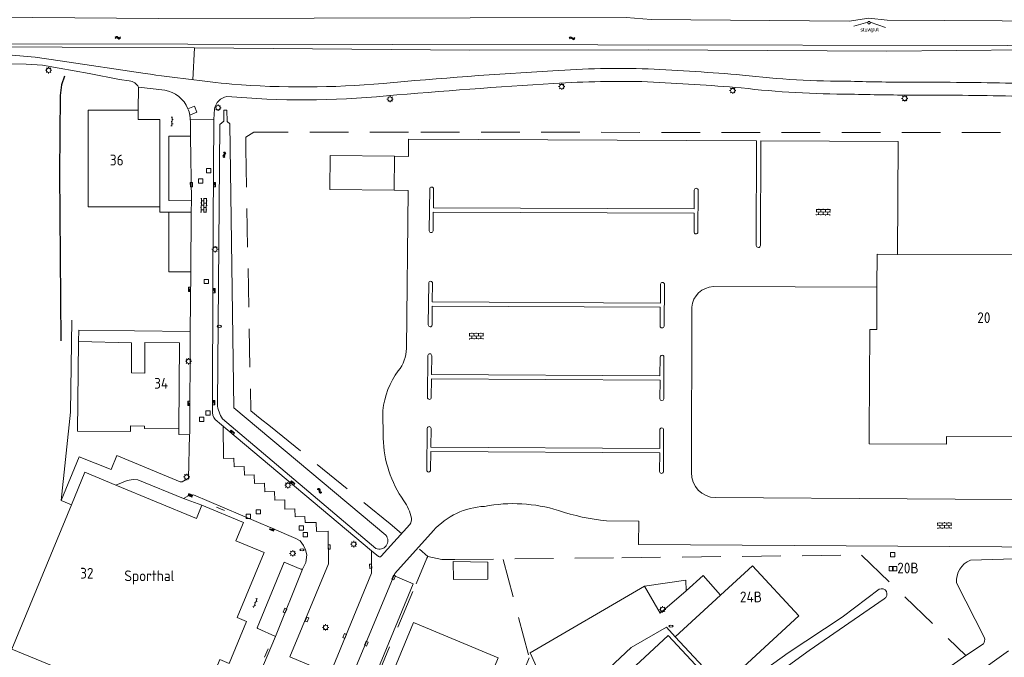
# Model space of a CAD drawing. Extents: x 168769 to 512904, y 516715 to 1559940.
# Tile 89 of 186: x 169303 to 169532, y 520155 to 520303. Entities that reach past the tile are written whole.
import ezdxf

# ---------------------------------------------------------------- set-up
doc = ezdxf.new("R2010")
doc.units = 0
doc.header["$MEASUREMENT"] = 0
doc.linetypes.add('LP', pattern=[14, 9, -5])
doc.layers.get('0').update_dxf_attribs({"linetype": 'CONTINUOUS'})
for name, color, linetype, lineweight in [('B01_HOOFDGEBOUW', 10, 'CONTINUOUS', 0), ('B02_bijgebouw', 12, 'CONTINUOUS', 0), ('Q04_wegmarkering', 7, 'CONTINUOUS', 0), ('Q21_LANTAARNPAAL', 7, 'CONTINUOUS', 18), ('Q23_kolk', 7, 'CONTINUOUS', 18), ('Q28_rioolput', 7, 'CONTINUOUS', 18), ('Q92_BRANDKRAAN', 7, 'CONTINUOUS', 0), ('Q96_STRAATKOLK', 7, 'CONTINUOUS', 0), ('Q97_TROTTOIRKOLK', 7, 'CONTINUOUS', 0), ('S02_symb_open_verh', 7, 'CONTINUOUS', 13), ('T03_HEK', 34, 'CONTINUOUS', 0), ('T09_INSTEEKSLOOT', 72, 'CONTINUOUS', 0), ('T51_CULTUURSCHEIDING', 3, 'CONTINUOUS', 0), ('V00_kant_verharding', 252, 'CONTINUOUS', 0), ('V04_Kant_op_inrit', 254, 'CONTINUOUS', 13), ('W01_Kant_sloot', 140, 'CONTINUOUS', 0), ('W12_Damwand', 7, 'CONTINUOUS', 18)]:
    doc.layers.add(name, color=color, linetype=linetype, lineweight=lineweight)
for name, color, linetype in [('S05_Water', 132, 'CONTINUOUS'), ('T07_SLOOT_GREPPEL', 140, 'CONTINUOUS'), ('W10_duiker', 1, 'CONTINUOUS'), ('Z02_Huisnummer', 253, 'CONTINUOUS'), ('Z09_FUNCTIEAANDUIDING', 7, 'CONTINUOUS')]:
    doc.layers.add(name, color=color, linetype=linetype)
doc.styles.add('ISOCP', font='isocp.shx', dxfattribs={"height": 1.8})
doc.styles.get("Standard").update_dxf_attribs({"font": 'ISOB.SHX'})

# ---------------------------------------------------------------- blocks, each defined once
blk = doc.blocks.new('Q21')
at = {"color": 0}
for points in [[(-1.5, 0), (-1, 0)], [(-1.06, 1.06), (-0.71, 0.71)], [(0, 1.5), (0, 1)], [(1.06, 1.06), (0.71, 0.71)], [(1.5, 0), (1, 0)], [(-1.06, -1.06), (-0.71, -0.71)], [(0, -1.5), (0, -1)], [(1.06, -1.06), (0.71, -0.71)]]:
    blk.add_lwpolyline(points, dxfattribs=at)
blk.add_circle((0, 0), 1, dxfattribs=at)
blk = doc.blocks.new('Q28')
at = {"color": 0}
blk.add_lwpolyline([(1, 1), (1, -1), (-1, -1), (-1, 1)], close=True, dxfattribs=at)
blk = doc.blocks.new('Q23')
at = {"color": 0}
blk.add_lwpolyline([(0.99, -0.5), (-0.99, -0.5), (-0.99, 0.5), (0.99, 0.5), (0.99, -0.5)], dxfattribs=at)
blk = doc.blocks.new('Q97')
blk.add_hatch(color=256).paths.add_polyline_path([(-1, 1), (-1, 0), (1, 1)])
blk.add_line((1, 1), (-1, 0))
at = {"color": 0}
for points in [[(-1, 0), (-1, 1), (1, 1), (1, 0), (-1, 0)], [(0, 0.8), (0, 1)]]:
    blk.add_lwpolyline(points, dxfattribs=at)
blk = doc.blocks.new('Q92')
at = {"color": 0}
blk.add_ellipse((0, 0), major_axis=(-0.991, 0), ratio=0.499983, start_param=1.570796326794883, end_param=7.853981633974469, dxfattribs=at)
blk = doc.blocks.new('S026')
for p, q in [((0, 0), (4.4, 0)), ((0.2, 0.5), (0.2, 0)), ((1.2, 0), (1.2, -0.5)), ((2.2, 0.5), (2.2, 0)), ((3.2, 0), (3.2, -0.5)), ((4.2, 0.5), (4.2, 0))]:
    blk.add_line(p, q)
blk = doc.blocks.new('S024')
at = {"color": 0}
for p, q in [((0, 1.2), (6.7, 1.2)), ((0, 0), (6.7, 0)), ((0.2, 1.2), (0.2, 0)), ((1.25, 1.5), (1.25, 1.2)), ((1.25, 0), (1.25, -1.2)), ((2.3, 1.2), (2.3, 0)), ((3.35, 1.5), (3.35, 1.2)), ((3.35, 0), (3.35, -1.2)), ((4.4, 1.2), (4.4, 0)), ((5.45, 1.5), (5.45, 1.2)), ((5.45, 0), (5.45, -1.2)), ((6.5, 1.2), (6.5, 0)), ((0, -1.2), (6.7, -1.2)), ((0.2, -1.2), (0.2, -1.5)), ((2.3, -1.2), (2.3, -1.5)), ((4.4, -1.2), (4.4, -1.5)), ((6.5, -1.2), (6.5, -1.5))]:
    blk.add_line(p, q, dxfattribs=at)
blk = doc.blocks.new('S05')
at = {"color": 0}
for p, q in [((0.08, 0.3), (0.38, 0.59)), ((0.11, -0.19), (0.41, 0.09)), ((0.38, 0.59), (0.68, 0.71)), ((0.41, 0.09), (0.71, 0.21)), ((0.68, 0.71), (1.01, 0.62)), ((0.71, 0.21), (1.02, 0.12)), ((1.01, 0.62), (1.33, 0.37)), ((1.02, 0.12), (1.36, -0.12)), ((1.33, 0.37), (1.66, 0.13)), ((1.66, 0.13), (1.97, 0.04)), ((1.97, 0.04), (2.28, 0.16)), ((2.28, 0.16), (2.58, 0.44)), ((1.36, -0.12), (1.68, -0.37)), ((1.68, -0.37), (2, -0.46)), ((2, -0.46), (2.31, -0.33)), ((2.31, -0.33), (2.61, -0.05))]:
    blk.add_line(p, q, dxfattribs=at)
blk = doc.blocks.new('Q96')
for p, q in [((-1, 0.88), (1, 0.88)), ((-1, 0.75), (1, 0.75)), ((-1, 0.63), (1, 0.63)), ((-1, 0.5), (1, 0.5)), ((-1, 0.38), (1, 0.38)), ((-1, 0.25), (1, 0.25)), ((-1, 0.12), (1, 0.12))]:
    blk.add_line(p, q)
at = {"color": 0}
blk.add_lwpolyline([(1, 1), (1, 0), (-1, 0), (-1, 1), (1, 1)], dxfattribs=at)

msp = doc.modelspace()

# ---------------------------------------------------------------- linework, layer by layer
at = {"layer": 'B01_HOOFDGEBOUW'}
for p, q in [((169330.22, 520282.16), (169330.22, 520280.06)), ((169330.22, 520280.06), (169335.22, 520280.06)), ((169335.22, 520280.06), (169335.22, 520259.66)), ((169335.22, 520259.66), (169321.62, 520259.66))]:
    msp.add_line(p, q, dxfattribs=at)
for points in [[(169335.22, 520259.66), (169318.57, 520259.66), (169318.52, 520282.16), (169330.22, 520282.16)], [(169389.9, 520271.45), (169389.8, 520263.53), (169374.84, 520263.75), (169374.95, 520271.66), (169389.9, 520271.45)], [(169502.29, 520248.62), (169502.27, 520240.93)], [(169502.29, 520248.62), (169507.08, 520248.6)], [(169507.08, 520248.6), (169535.65, 520248.48)], [(169502.27, 520240.93), (169502.26, 520231.12)], [(169502.26, 520231.12), (169500.61, 520231.12), (169500.46, 520207.19)], [(169331.77, 520228.07), (169331.74, 520220.95), (169328.62, 520220.97), (169328.67, 520227.97), (169316.3, 520228.29), (169316.04, 520207.4), (169328.43, 520207.32), (169328.44, 520208.63), (169331.64, 520208.61), (169331.64, 520208.01)], [(169331.77, 520228.07), (169339.81, 520228.02), (169339.67, 520207.96)], [(169500.46, 520207.19), (169500.47, 520204.46), (169518.49, 520204.42), (169518.5, 520206.17), (169539.83, 520206.1), (169539.83, 520202.61), (169545.61, 520202.59), (169545.61, 520207.07), (169545.61, 520207.25), (169548.62, 520210.21), (169548.79, 520210.38), (169549.62, 520209.57), (169553.94, 520209.55)], [(169339.67, 520207.96), (169331.64, 520208.01)], [(169314.63, 520190.23), (169317.78, 520197.84), (169324.98, 520194.86)], [(169324.98, 520194.86), (169343.76, 520187.1), (169345.03, 520190.15)], [(169300.74, 520156.62), (169314.63, 520190.23)], [(169345.03, 520190.15), (169354.74, 520186.14), (169352.96, 520181.86), (169359.55, 520179.11), (169353.29, 520163.99), (169355.41, 520163.11), (169351.38, 520153.31), (169349.24, 520154.19), (169343.51, 520140.33), (169335.79, 520143.51), (169335.33, 520142.39), (169300.74, 520156.62)], [(169465.82, 520169.21), (169473.29, 520176.05)], [(169484.1, 520164.41), (169473.29, 520176.05)], [(169465.82, 520169.21), (169455.27, 520159.53), (169466.11, 520147.86)], [(169484.1, 520164.41), (169466.11, 520147.86)], [(169395.01, 520148.43), (169389.32, 520150.79), (169394.32, 520162.81), (169414.06, 520154.6), (169409.12, 520142.57), (169405.22, 520144.19)], [(169441.4, 520146.97), (169440.66, 520147.77), (169453.68, 520159.82), (169464.28, 520148.37)]]:
    msp.add_lwpolyline(points, dxfattribs=at)
at = {"layer": 'B02_bijgebouw'}
msp.add_lwpolyline([(169500.7, 520302.43, -0.536463), (169500.14, 520302.44), (169500.15, 520302.72, -0.614265), (169500.69, 520302.7), (169500.7, 520302.43)], format="xyb", dxfattribs=at)
msp.add_lwpolyline([(169403.59, 520177.05), (169411.63, 520176.87), (169411.62, 520172.91), (169403.61, 520172.87), (169403.59, 520177.05)], dxfattribs=at)
at = {"layer": 'Q04_wegmarkering'}
for points in [[(169342.38, 520276.15), (169342.62, 520261.09)], [(169350.02, 520208.57), (169350.05, 520201.08), (169352.51, 520201.14), (169352.56, 520199.14), (169354.91, 520199.2), (169354.93, 520197.17), (169357.25, 520197.24), (169357.28, 520195.24), (169359.61, 520195.28), (169359.66, 520193.27), (169361.97, 520193.33), (169361.99, 520191.34), (169364.32, 520191.4), (169364.38, 520189.27), (169366.7, 520189.34), (169366.73, 520187.45), (169369.04, 520187.51), (169369.06, 520186.15), (169371.69, 520186.16), (169371.73, 520184.07), (169374.48, 520184.08), (169374.54, 520176.48), (169365.51, 520154.82), (169374.89, 520150.88), (169384.58, 520174.35), (169384.54, 520179.54)], [(169368.44, 520175.23), (169362.2, 520159.57)], [(169389.98, 520174.27), (169369.88, 520125.92)]]:
    msp.add_lwpolyline(points, dxfattribs=at)
at = {"layer": 'T03_HEK', "linetype": 'LP'}
for points in [[(169393.16, 520277.04), (169360.05, 520277.09), (169357.11, 520277.05), (169355.31, 520275.87), (169355.26, 520273.28), (169356.42, 520212.18), (169358.63, 520210.38), (169360.98, 520208.48), (169388.87, 520185.84), (169391.55, 520183.54)], [(169573.07, 520277.02), (169393.16, 520277.04)], [(169395.74, 520179.95), (169397.65, 520178.25), (169400.89, 520177.51), (169403.93, 520177.53), (169442.89, 520177.93), (169498.65, 520178.54), (169523, 520155.16)], [(169397.45, 520177.82), (169397.65, 520178.25)], [(169397.45, 520177.82), (169394.96, 520171.86)], [(169415.24, 520177.53), (169421.26, 520154.64), (169418.41, 520147.69), (169417.83, 520147.88)], [(169385.26, 520148.89), (169394.96, 520171.86)]]:
    msp.add_lwpolyline(points, dxfattribs=at)
at = {"layer": 'T07_SLOOT_GREPPEL'}
msp.add_lwpolyline([(169313.01, 520290.12), (169312.35, 520288.12), (169311.99, 520285.64), (169311.89, 520267.57), (169312.2, 520228.48)], dxfattribs=at)
at = {"layer": 'T09_INSTEEKSLOOT'}
for p, q in [((169448.96, 520296.25), (169407.48, 520296.18)), ((169504.59, 520295.94), (169448.96, 520296.25)), ((169537.83, 520296.26), (169504.59, 520295.94))]:
    msp.add_line(p, q, dxfattribs=at)
for points in [[(169343.32, 520296.75), (169281.6, 520297.05)], [(169343.32, 520296.75), (169407.48, 520296.18)], [(169348.65, 520213.67), (169349.21, 520278.86), (169350.11, 520279.64), (169350.13, 520282.18), (169350.86, 520282.16), (169350.9, 520279.54), (169351.58, 520278.98), (169352.49, 520212.87)], [(169352.49, 520212.87), (169387.89, 520183.17)], [(169385.57, 520180.11), (169349.87, 520210.3)], [(169524.03, 520177.37), (169552.34, 520178.2)], [(169527.35, 520159.26), (169520.8, 520172.09)], [(169494.15, 520164.08), (169502.82, 520170.57)], [(169503.94, 520168.39), (169486.51, 520156.28), (169475.13, 520148.06), (169457.51, 520134.85), (169453.72, 520132.53), (169452.66, 520132.49), (169452.18, 520133.08), (169452.73, 520133.99), (169460.97, 520140.46), (169467.22, 520145.02), (169474.95, 520150.99), (169481.58, 520155.75), (169494.15, 520164.08)], [(169523, 520155.16), (169527.1, 520157.87)], [(169532.91, 520156.27), (169517.04, 520144.9), (169502.57, 520135.04), (169485.94, 520122.84), (169474.11, 520113.61), (169459.53, 520101.73), (169449.89, 520093.43), (169433.01, 520076.03), (169427.57, 520070.15), (169413.92, 520054.01), (169411.1, 520052.19), (169409.54, 520052.22), (169408.67, 520052.6), (169407.83, 520053.56), (169407.99, 520054.44), (169410.5, 520057.81), (169424.53, 520074.01), (169433.19, 520083.3), (169436.9, 520086.76), (169443.77, 520094.11), (169461.89, 520109.37), (169471.6, 520117.91), (169483.31, 520127.29), (169517.14, 520151.05)], [(169517.14, 520151.05), (169523, 520155.16)]]:
    msp.add_lwpolyline(points, dxfattribs=at)
for points in [[(169348.65, 520213.67, 0.139878), (169349.87, 520210.3)], [(169385.57, 520180.11, 0.796204), (169387.89, 520183.17)], [(169520.8, 520172.09, -0.32314), (169524.03, 520177.37)], [(169503.94, 520168.39, 0.997615), (169502.82, 520170.57)], [(169527.1, 520157.87, 0.174976), (169527.35, 520159.26)]]:
    msp.add_lwpolyline(points, format="xyb", dxfattribs=at)
at = {"layer": 'T51_CULTUURSCHEIDING'}
for points in [[(169342.95, 520289.3), (169343.32, 520296.75)], [(169312.23, 520191.24), (169314.45, 520211.87), (169314.75, 520233.24)]]:
    msp.add_lwpolyline(points, dxfattribs=at)
at = {"layer": 'V00_kant_verharding'}
for points in [[(169331.8, 520290.71), (169312.04, 520293.67), (169306.22, 520294.57), (169299.95, 520295.1), (169294.86, 520295.37), (169285.93, 520295.66), (169277.47, 520295.87), (169269.49, 520295.89), (169254.81, 520295.96), (169242.02, 520296.1), (169231.6, 520296.12), (169222.26, 520296.29), (169197.1, 520296.4), (169166.27, 520296.39), (169158, 520296.46), (169150.97, 520296.5), (169102.94, 520296.68), (169101.56, 520296.72), (169100.4, 520296.45)], [(169299.87, 520292.97), (169304.13, 520292.93), (169307.91, 520292.72), (169311.76, 520291.96), (169318.81, 520290.74), (169325.81, 520289.37), (169328.12, 520289.05)], [(169330.22, 520282.16), (169330.28, 520287.55)], [(169330.28, 520287.55), (169336.4, 520286.88)], [(169342.21, 520281.06), (169343.85, 520281.71), (169343.28, 520283.12), (169341.79, 520282.53)], [(169347.83, 520280.03), (169347.99, 520282.49)], [(169342.34, 520280.12), (169347.83, 520280.03)], [(169351.08, 520207.66), (169348.14, 520210.17), (169347.81, 520210.63), (169347.6, 520211.13), (169347.52, 520211.69), (169347.61, 520243.76), (169347.83, 520280.03)], [(169342.56, 520258.43), (169342.62, 520261.09), (169337.37, 520261.13), (169337.37, 520276.12), (169342.38, 520276.15), (169342.41, 520277.93)], [(169393.13, 520271.42), (169393.17, 520275.44), (169474.24, 520275.06), (169474.17, 520250.68)], [(169475.16, 520250.67), (169475.25, 520275.06)], [(169475.25, 520275.06), (169507.2, 520274.9)], [(169507.2, 520274.9), (169507.08, 520248.6)], [(169389.9, 520271.45), (169393.13, 520271.42)], [(169389.8, 520263.53), (169393.05, 520263.5)], [(169392.67, 520226.68), (169393.05, 520263.5)], [(169397.99, 520254.12), (169398.1, 520263.85)], [(169399, 520263.84), (169398.95, 520259.46)], [(169459.71, 520259.19), (169459.72, 520263.56)], [(169460.65, 520263.59), (169460.57, 520253.77)], [(169316.3, 520228.27), (169316.34, 520230.92), (169342.31, 520230.62), (169342.45, 520244.51), (169337.3, 520244.54), (169337.37, 520258.41), (169335.25, 520258.42), (169335.23, 520259.72)], [(169337.37, 520258.41), (169342.56, 520258.43)], [(169342.56, 520258.43), (169342.45, 520244.51)], [(169398.91, 520258.47), (169398.88, 520254.08)], [(169398.91, 520258.47), (169459.71, 520258.2)], [(169459.71, 520259.19), (169398.95, 520259.46)], [(169459.68, 520253.83), (169459.71, 520258.2)], [(169397.77, 520232.19), (169397.87, 520241.9)], [(169398.76, 520241.91), (169398.71, 520237.51)], [(169451.82, 520237.25), (169451.89, 520241.67)], [(169452.78, 520241.6), (169452.68, 520231.87)], [(169502.27, 520240.93), (169464.2, 520241.09)], [(169451.82, 520237.25), (169398.71, 520237.51)], [(169398.7, 520236.54), (169398.65, 520232.15)], [(169398.7, 520236.54), (169451.79, 520236.27)], [(169451.78, 520231.9), (169451.79, 520236.27)], [(169459.15, 520236.29), (169459.05, 520197.77)], [(169342.31, 520230.62), (169342.19, 520206.87)], [(169397.58, 520215.24), (169397.68, 520225.03)], [(169398.58, 520224.98), (169398.52, 520220.59)], [(169451.73, 520220.32), (169451.8, 520224.69)], [(169452.67, 520224.67), (169452.62, 520214.95)], [(169398.5, 520219.63), (169398.47, 520215.26)], [(169398.5, 520219.63), (169451.77, 520219.33)], [(169451.73, 520220.32), (169398.52, 520220.59)], [(169451.73, 520214.95), (169451.77, 520219.33)], [(169387.26, 520205.77), (169387.21, 520212.22)], [(169339.67, 520207.96), (169339.64, 520206.6), (169342.18, 520206.54)], [(169397.43, 520198.32), (169397.51, 520208.09)], [(169398.42, 520208.04), (169398.37, 520203.65)], [(169451.68, 520203.37), (169451.7, 520207.74)], [(169452.58, 520207.73), (169452.55, 520197.98)], [(169342.18, 520206.54), (169341.92, 520196.48), (169340.48, 520195.63), (169339.97, 520195.63), (169325.26, 520201.75), (169323.89, 520198.46), (169316.45, 520201.44), (169312.23, 520191.24), (169314.63, 520190.23)], [(169342.19, 520206.87), (169342.18, 520206.54)], [(169351.08, 520207.66), (169384.54, 520179.54)], [(169451.68, 520203.37), (169398.37, 520203.65)], [(169398.35, 520202.69), (169398.31, 520198.3)], [(169398.35, 520202.69), (169451.68, 520202.36)], [(169451.64, 520198.01), (169451.68, 520202.36)], [(169324.98, 520194.86), (169327.66, 520195.96), (169329.04, 520196.16), (169330.1, 520196.04), (169340.75, 520191.76)], [(169340.75, 520191.76), (169342.03, 520192.46), (169343.05, 520192.58), (169361.34, 520184.84), (169366.9, 520182.41), (169367.9, 520181.84), (169368.69, 520180.75), (169369.15, 520179.75), (169369.51, 520178.62), (169369.26, 520176.82), (169368.44, 520175.23), (169368.07, 520175.27), (169364.17, 520176.88), (169357.88, 520161.57), (169358.08, 520161.41), (169362.2, 520159.57), (169358.55, 520150.98), (169354.16, 520152.66)], [(169340.75, 520191.76), (169345.03, 520190.15)], [(169464.68, 520191.93), (169553.92, 520191.34)], [(169386.78, 520178.26), (169393.5, 520185.69)], [(169446.74, 520181.03), (169446.82, 520186.46), (169439.28, 520186.51)], [(169398.98, 520184.25), (169389.98, 520174.27)], [(169555.5, 520180.31), (169446.74, 520181.03)], [(169386.15, 520178.19), (169384.54, 520179.54)], [(169390.09, 520173.65), (169394.28, 520171.88)], [(169457.86, 520170.25), (169461.79, 520173.81), (169465.82, 520169.21)], [(169394.28, 520171.88), (169374.68, 520124.41)], [(169421.47, 520155.8), (169448.13, 520171.3)], [(169448.13, 520171.3), (169457.74, 520172.7), (169457.86, 520170.25)], [(169448.13, 520171.3), (169451.8, 520165.03)], [(169457.86, 520170.25), (169451.8, 520165.03)], [(169426.08, 520131.84), (169438.69, 520143.48), (169434.87, 520147.49), (169445.06, 520156.98), (169453.29, 520161.79)], [(169455.27, 520159.53), (169453.29, 520161.79)], [(169421.47, 520155.8), (169425.08, 520147.86)]]:
    msp.add_lwpolyline(points, dxfattribs=at)
for points in [[(169387.26, 520288.41, -0.00909), (169426.77, 520291.37, -0.025373), (169448.97, 520291.8, -0.008452), (169470.96, 520290.39, 0.029524), (169496.16, 520288.92, 0.005968), (169510.72, 520288.71, -0.00582), (169533.69, 520288.49, -0.019931), (169555.4, 520287.53, 0.033043), (169572.06, 520287.49, -0.013244), (169583.81, 520287.96, 0.019923), (169617.49, 520289.11, 0.055216), (169645.03, 520292.26, -0.049706), (169659.46, 520294.9, -0.019443), (169675.5, 520295.59), (169766.72, 520294.87, -0.134653), (169776.21, 520292.13, 0.09966), (169778.69, 520291.13, 0.10268), (169782.69, 520291.22, 0.102042)], [(169388.02, 520285.52, -0.007866), (169426.97, 520288.38, -0.02536), (169448.85, 520288.8, -0.008422), (169470.66, 520287.4, 0.029413), (169496.12, 520285.92, 0.005954), (169510.72, 520285.71, -0.005828), (169533.66, 520285.49, -0.019976), (169555.17, 520284.54, 0.033097), (169572.25, 520284.5, -0.013216), (169583.83, 520284.96, 0.019845), (169617.61, 520286.11, 0.055176), (169645.78, 520289.35, -0.049999), (169659.7, 520291.91, -0.019422), (169675.49, 520292.59), (169766.69, 520291.87, -0.133858), (169774.62, 520289.59, 0.098243), (169778.15, 520288.19, 0.101792), (169783.32, 520288.29, 0.102042)], [(169352.04, 520288.23, -0.004898), (169331.8, 520290.72)], [(169328.12, 520289.05, -0.251376), (169330.28, 520287.55)], [(169387.26, 520288.41, -0.039916), (169352.04, 520288.23)], [(169336.4, 520286.88, -0.257467), (169341.79, 520282.53, -0.257467)], [(169347.99, 520282.49, -0.307506), (169350.86, 520285.4)], [(169350.86, 520285.4, 0.046455), (169388.02, 520285.52)], [(169341.79, 520282.53, -0.053304), (169342.21, 520281.06, -0.053304)], [(169342.21, 520281.06, -0.014952), (169342.34, 520280.12)], [(169342.41, 520277.93, 0.024227), (169342.34, 520280.12)], [(169398.1, 520263.85, -0.97013), (169399, 520263.84)], [(169459.72, 520263.56, -0.901407), (169460.65, 520263.59)], [(169398.88, 520254.08, -0.946842), (169397.99, 520254.12)], [(169460.57, 520253.77, -0.962869), (169459.68, 520253.83)], [(169474.17, 520250.68, 0.945787), (169475.16, 520250.67)], [(169397.87, 520241.9, -0.993236), (169398.76, 520241.91)], [(169451.89, 520241.67, -0.967085), (169452.78, 520241.6)], [(169464.2, 520241.09, 0.387025), (169459.15, 520236.29)], [(169398.65, 520232.15, -0.991936), (169397.77, 520232.19)], [(169452.68, 520231.87, -0.966706), (169451.78, 520231.9)], [(169390.79, 520221.48, 0.16923), (169392.67, 520226.68)], [(169397.68, 520225.03, -0.972244), (169398.58, 520224.98)], [(169451.8, 520224.69, -1.031151), (169452.67, 520224.67)], [(169387.21, 520212.22, -0.137646), (169390.79, 520221.48)], [(169398.47, 520215.26, -0.965199), (169397.58, 520215.24)], [(169452.62, 520214.95, -0.91703), (169451.73, 520214.95)], [(169397.51, 520208.09, -0.904802), (169398.42, 520208.04)], [(169451.7, 520207.74, -0.995494), (169452.58, 520207.73)], [(169392.06, 520191.2, -0.145902), (169387.26, 520205.77)], [(169398.31, 520198.3, -0.962441), (169397.43, 520198.32)], [(169452.55, 520197.98, -0.947907), (169451.64, 520198.01)], [(169459.05, 520197.77, 0.41352), (169464.68, 520191.93)], [(169393.83, 520187.15, 0.118568), (169392.06, 520191.2)], [(169410.88, 520189.9, 0.200677), (169398.98, 520184.25)], [(169428.1, 520188.94, 0.122764), (169410.88, 520189.9)], [(169393.5, 520185.69, 0.180736), (169393.83, 520187.15)], [(169439.28, 520186.51, -0.056044), (169428.1, 520188.94)], [(169386.15, 520178.19, 0.391822), (169386.78, 520178.26)], [(169389.98, 520174.27, 0.40971), (169390.09, 520173.65)]]:
    msp.add_lwpolyline(points, format="xyb", dxfattribs=at)
at = {"layer": 'V04_Kant_op_inrit'}
for points in [[(169348.43, 520189.71), (169350.29, 520188.97)], [(169360.45, 520156.68), (169359.65, 520154.74)]]:
    msp.add_lwpolyline(points, dxfattribs=at)
at = {"layer": 'W01_Kant_sloot'}
msp.add_lwpolyline([(169771.41, 520301.18), (169718.09, 520301.37), (169685.72, 520301.99), (169611.75, 520302.56), (169504.64, 520303.16), (169500.41, 520303.66), (169495.78, 520302.93), (169449.68, 520303.33), (169443.87, 520303.78), (169334.85, 520303.52), (169286.15, 520303.95), (169282.68, 520305.21), (169276.72, 520305.13), (169271.55, 520303.75), (169177.17, 520303.6), (169174.11, 520304.58), (169166.48, 520304.35), (169163.1, 520303.43), (169151.35, 520303.66, 0.262095), (169143.85, 520303.56), (169050.69, 520303.75), (169001.87, 520303.03)], format="xyb", dxfattribs=at)
at = {"layer": 'W12_Damwand'}
for points in [[(169496.93, 520301.8), (169500.15, 520302.72)], [(169500.69, 520302.7), (169504.29, 520301.47)], [(169771.37, 520296.85), (169007.58, 520298.09)]]:
    msp.add_lwpolyline(points, dxfattribs=at)

# ---------------------------------------------------------------- block references
at = {"layer": 'Q21_LANTAARNPAAL', "xscale": 0.5, "yscale": 0.5, "zscale": 0.5}
for p in [(169309.34, 520291.5), (169428.85, 520287.7), (169468.68, 520286.77), (169508.74, 520284.93), (169348.8, 520282.77), (169388.87, 520284.79)]:
    msp.add_blockref('Q21', p, dxfattribs=at)
at = {"layer": 'Q21_LANTAARNPAAL', "xscale": 0.5, "yscale": 0.5}
for p in [(169348.09, 520249.8), (169341.93, 520223.7), (169341.5, 520196.76), (169365.08, 520194.81), (169380.41, 520181.09), (169366.2, 520178.95), (169452.35, 520165.9), (169373.86, 520161.69)]:
    msp.add_blockref('Q21', p, dxfattribs=at)
at = {"layer": 'Q23_kolk'}
for p, xscale, yscale, rotation in [((169342.59, 520264.82), 0.5, 0.5, 271.1003406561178), ((169374.68, 520180.44), 0.5, 0.5, 269.9569204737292), ((169384.35, 520175.95), 0.4999999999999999, 0.4999999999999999, 93.53601174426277), ((169389.68, 520173.33), 0.4999999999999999, 0.4999999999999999, 247.2302733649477), ((169364.39, 520165.61), 0.5, 0.5, 247.9666250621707), ((169369.53, 520163.53), 0.4999999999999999, 0.4999999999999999, 67.50272457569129), ((169378.32, 520159.69), 0.4999999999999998, 0.4999999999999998, 247.5987822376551), ((169383.31, 520157.91), 0.5, 0.5, 247.23027336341)]:
    msp.add_blockref('Q23', p, dxfattribs=dict(at, xscale=xscale, yscale=yscale, rotation=rotation))
at = {"layer": 'Q28_rioolput', "xscale": 0.5, "yscale": 0.5}
for p in [(169346.62, 520268.09), (169344.76, 520265.72), (169346.1, 520242.28), (169344.96, 520210.18), (169346.44, 520211.63), (169355.87, 520187.59), (169358.18, 520188.62), (169368.17, 520184.86), (169369.12, 520183.32), (169505.97, 520178.62), (169505.59, 520175.39), (169506.38, 520175.41)]:
    msp.add_blockref('Q28', p, dxfattribs=at)
at = {"layer": 'Q92_BRANDKRAAN', "xscale": 0.5, "yscale": 0.5}
for p in [(169349.12, 520231.83), (169368.38, 520179.76), (169454.28, 520162)]:
    msp.add_blockref('Q92', p, dxfattribs=at)
at = {"layer": 'Q96_STRAATKOLK', "xscale": 0.4999999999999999, "yscale": 0.4999999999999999, "rotation": 157.3052444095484}
msp.add_blockref('Q96', (169342.46, 520192.67), dxfattribs=at)
at = {"layer": 'Q97_TROTTOIRKOLK'}
for p, xscale, yscale, rotation in [((169347.74, 520264.86), 0.4999999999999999, 0.4999999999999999, 269.5261359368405), ((169342.41, 520240.43), 0.4999999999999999, 0.4999999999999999, 89.52613593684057), ((169347.61, 520240.12), 0.4999999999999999, 0.4999999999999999, 269.8276823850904), ((169347.53, 520214.08), 0.5, 0.5, 269.8276823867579), ((169342.26, 520213.88), 0.4999999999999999, 0.4999999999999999, 89.52613593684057), ((169351.92, 520206.96), 0.5, 0.5, 319.7585811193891), ((169365.98, 520195.14), 0.5, 0.5, 319.0196908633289), ((169361.47, 520184.79), 0.5, 0.5, 156.8120190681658)]:
    msp.add_blockref('Q97', p, dxfattribs=dict(at, xscale=xscale, yscale=yscale, rotation=rotation))
at = {"layer": 'S02_symb_open_verh'}
for name, p, xscale, yscale, rotation in [('S026', (169338.07, 520278.45), 0.5, 0.5, 88.25982821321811), ('S024', (169345.52, 520261.71), 0.5, 0.5, 268.9929343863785), ('S024', (169488.08, 520258.49), 0.4999999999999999, 0.4999999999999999, 358.8183551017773), ('S024', (169407.28, 520229.54), 0.4999999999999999, 0.4999999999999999, 1.218119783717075), ('S024', (169516.33, 520185.41), 0.4999999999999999, 0.4999999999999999, 1.218119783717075), ('S026', (169357.07, 520166.37), 0.4999999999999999, 0.4999999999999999, 67.58385252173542)]:
    msp.add_blockref(name, p, dxfattribs=dict(at, xscale=xscale, yscale=yscale, rotation=rotation))
at = {"layer": 'S05_Water'}
for p, xscale, yscale, rotation in [((169324.8, 520299.02), 0.5, 0.5, 0.935747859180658), ((169430.58, 520298.92), 0.4999999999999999, 0.4999999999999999, 0.3437705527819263), ((169350.17, 520272.5), 0.4999999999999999, 0.4999999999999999, 270.4739195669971), ((169371.92, 520194.02), 0.5, 0.5, 312.7630828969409)]:
    msp.add_blockref('S05', p, dxfattribs=dict(at, xscale=xscale, yscale=yscale, rotation=rotation))

# ---------------------------------------------------------------- texts
at = {"layer": 'W10_duiker'}
msp.add_text('stuwput', height=0.9, rotation=1.4539, dxfattribs=at).set_placement((169498.43, 520300.49))
at = {"layer": 'Z02_Huisnummer', "style": 'ISOCP'}
for s, p in [('36', (169323.6, 520269.33)), ('20', (169525.64, 520232.6)), ('34', (169333.91, 520217.32)), ('32', (169316.67, 520173.07)), ('20B', (169507, 520174.28)), ('24B', (169470.36, 520167.55))]:
    msp.add_text(s, height=2.5, dxfattribs=at).set_placement(p)
at = {"layer": 'Z09_FUNCTIEAANDUIDING', "style": 'ISOCP'}
msp.add_text('Sporthal', height=2.5, dxfattribs=at).set_placement((169326.98, 520172.47))

doc.saveas('drawing.dxf')
